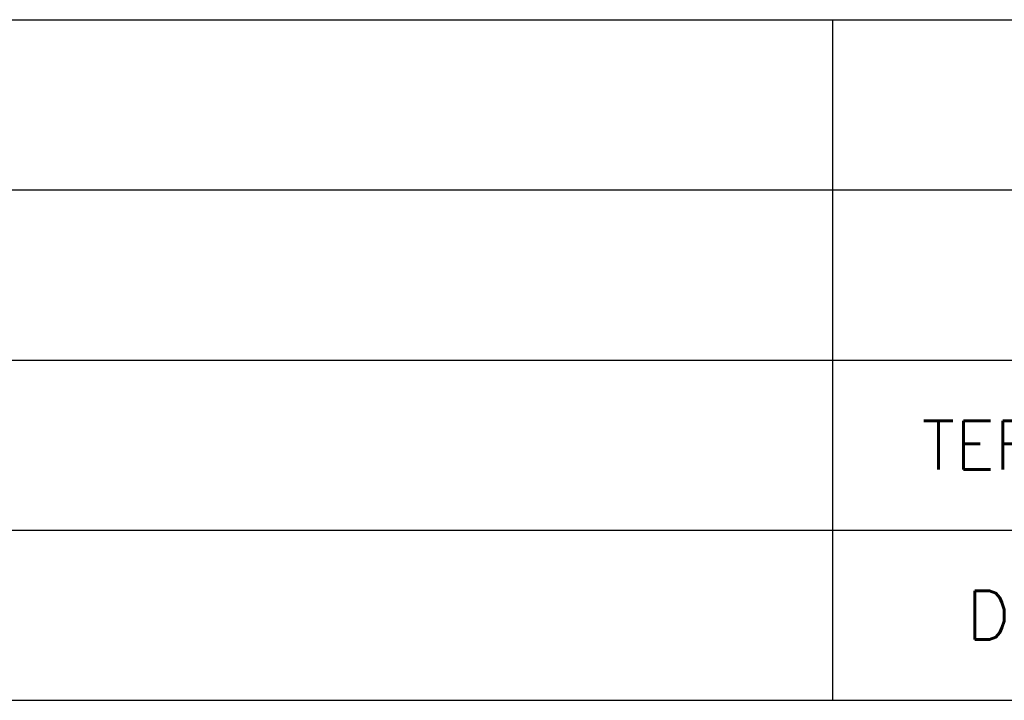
# Model space of a CAD drawing. Extents: x 520.1 to 598, y 318.7 to 360.7.
# Tile 13 of 15: x 588.6 to 592.7, y 331 to 333.8. Entities that reach past the tile are written whole.
import ezdxf
from ezdxf.enums import TextEntityAlignment as Align

# ---------------------------------------------------------------- set-up
doc = ezdxf.new("R2010")
doc.units = 0
doc.layers.add('CARIMBO', color=7, linetype='CONTINUOUS')
doc.styles.add('ROMANS', font='ROMANS.SHX')

msp = doc.modelspace()

# ---------------------------------------------------------------- linework, layer by layer
at = {"layer": 'CARIMBO', "color": 3}
for p, q in [((579.5482, 333.763), (597.0482, 333.763)), ((579.5482, 333.063), (597.0482, 333.063)), ((579.5482, 332.363), (597.0482, 332.363))]:
    msp.add_line(p, q, dxfattribs=at)
at = {"layer": 'CARIMBO', "color": 4}
for p, q in [((591.9482, 330.963), (591.9482, 333.763)), ((579.5482, 331.663), (597.0482, 331.663)), ((579.5482, 330.963), (597.0482, 330.963))]:
    msp.add_line(p, q, dxfattribs=at)

# ---------------------------------------------------------------- texts
at = {"layer": 'CARIMBO', "color": 2, "style": 'ROMANS'}
for s, p in [('TEREZA', (592.7982, 332.013)), ('DES.', (592.7982, 331.313))]:
    msp.add_text(s, height=0.2, dxfattribs=at).set_placement(p, align=Align.MIDDLE)

doc.saveas('drawing.dxf')
